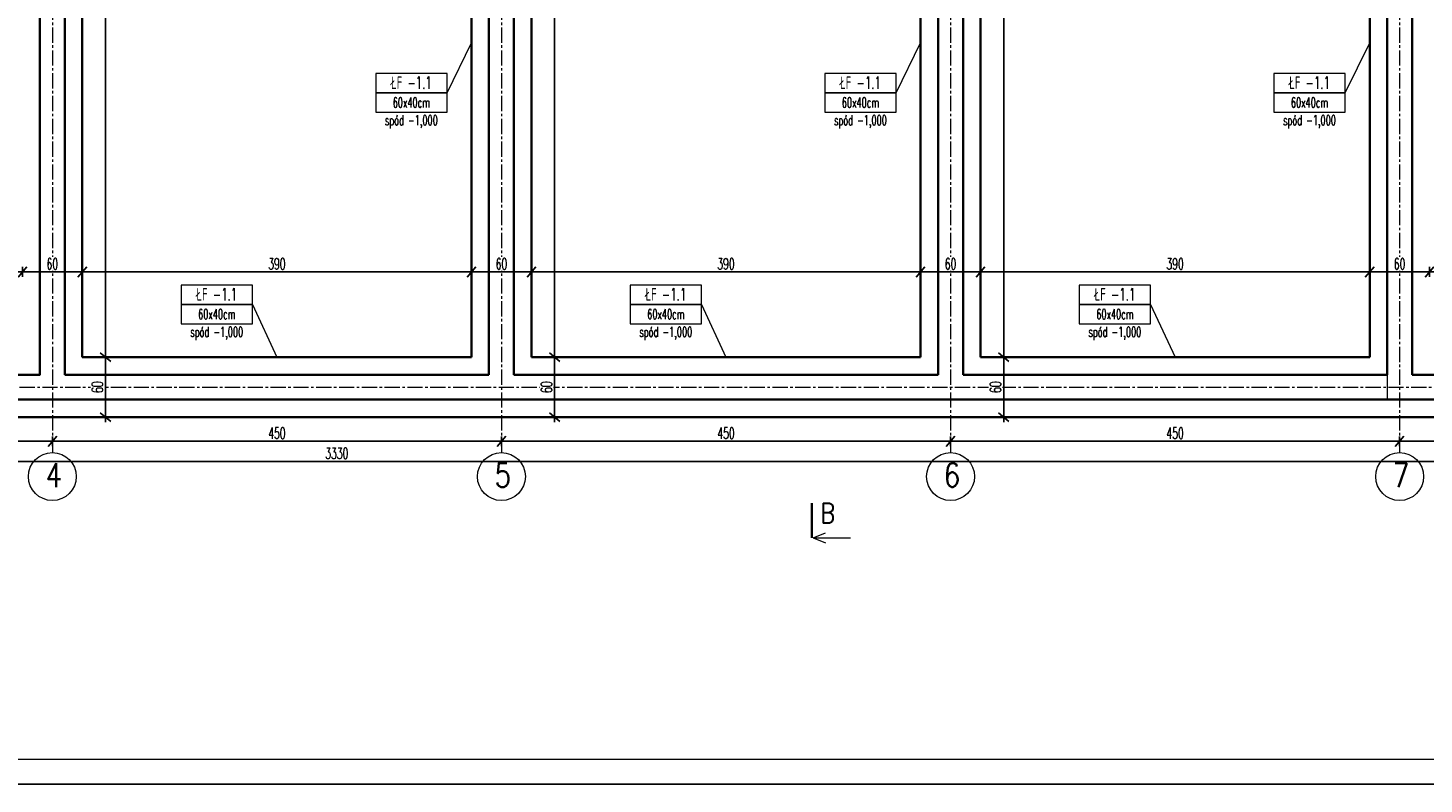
# Model space of a CAD drawing. Header units: centimetres. Extents: x 125945 to 146944, y 20629 to 31773.
# Tile 59 of 80: x 141782 to 143181, y 26219 to 26978. Entities that reach past the tile are written whole.
import ezdxf

# ---------------------------------------------------------------- set-up
doc = ezdxf.new("R2010")
doc.units = ezdxf.units.CM
doc.linetypes.add('CENTER2', pattern=[28.575, 19.05, -3.175, 3.175, -3.175])
for name, color, linetype, lineweight in [('e-cad_cienkie', 88, 'Continuous', 15), ('e-cad_opisy', 7, 'Continuous', 15), ('e-cad_osie', 172, 'CENTER2', 9), ('e-cad_wymiary', 66, 'Continuous', 15), ('K- OPISY', 40, 'Continuous', 15), ('K-FUNDAMENTY', 44, 'Continuous', 35), ('K-ŚCIANY KONSTRUKCYJNE', 16, 'Continuous', 35)]:
    doc.layers.add(name, color=color, linetype=linetype, lineweight=lineweight)
doc.styles.add('e-cad_1', font='simplex.shx', dxfattribs={"width": 0.6})
doc.styles.add('e-cad_2', font='simplex.shx', dxfattribs={"width": 0.8})
doc.styles.add('simpl', font='simplex.shx', dxfattribs={"width": 0.6})
doc.dimstyles.new('e-cad_1_50_[cm]', dxfattribs={"dimscale": 5, "dimtxt": 2.25, "dimasz": 1.75, "dimexe": 1, "dimexo": 0, "dimgap": 0.5, "dimtad": 1, "dimdec": 1, "dimrnd": 0.5, "dimdsep": 46, "dimtxsty": 'simpl', "dimblk": 'OBLIQUE', "dimcen": 0, "dimdle": 1, "dimclrd": 256, "dimclre": 256, "dimclrt": 256, "dimadec": 0, "dimazin": 0, "dimtfac": 1, "dimtdec": 1, "dimtix": 1, "dimtmove": 2, "dimatfit": 3, "dimldrblk": 'OBLIQUE', "dimfxl": 1, "dimfxlon": 1, "dimtfill": 1, "dimarcsym": 0})

# ---------------------------------------------------------------- blocks, each defined once
blk = doc.blocks.new('_Oblique')
at = {"color": 0, "linetype": 'ByBlock', "lineweight": -2}
blk.add_line((0.5, 0.6), (-0.5, -0.6), dxfattribs=at)
blk = doc.blocks.new('*D3555')
at = {"layer": 'Defpoints', "color": 0}
for p in [(141836.9, 26732.9), (141776.9, 26647.4), (141836.9, 26647.4)]:
    blk.add_point(p, dxfattribs=at)
at = {"layer": 'e-cad_wymiary', "lineweight": -2, "ltscale": 2}
for p, q in [((141776.9, 26727.9), (141776.9, 26737.9)), ((141836.9, 26727.9), (141836.9, 26737.9)), ((141771.9, 26732.9), (141841.9, 26732.9))]:
    blk.add_line(p, q, dxfattribs=at)
at = {"layer": 'e-cad_wymiary', "lineweight": -2, "xscale": 8.75, "yscale": 8.75, "zscale": 8.75, "rotation": 180}
blk.add_blockref('_Oblique', (141776.9, 26732.9), dxfattribs=at)
at = {"layer": 'e-cad_wymiary', "lineweight": -2, "xscale": 8.75, "yscale": 8.75, "zscale": 8.75}
blk.add_blockref('_Oblique', (141836.9, 26732.9), dxfattribs=at)
at = {"layer": 'e-cad_wymiary', "ltscale": 2, "insert": (141806.9, 26741), "char_height": 11.25, "attachment_point": 5, "style": 'simpl', "bg_fill": 3, "box_fill_scale": 1.1, "bg_fill_color": 256, "bg_fill_true_color": 13158600, "bg_fill_transparency": 0}
blk.add_mtext('60', dxfattribs=at)
blk = doc.blocks.new('*D3556')
at = {"layer": 'Defpoints', "color": 0}
for p in [(142226.9, 26732.9), (141836.9, 26647.4), (142226.9, 26647.4)]:
    blk.add_point(p, dxfattribs=at)
at = {"layer": 'e-cad_wymiary', "lineweight": -2, "ltscale": 2}
for p, q in [((141836.9, 26727.9), (141836.9, 26737.9)), ((142226.9, 26727.9), (142226.9, 26737.9)), ((141831.9, 26732.9), (142231.9, 26732.9))]:
    blk.add_line(p, q, dxfattribs=at)
at = {"layer": 'e-cad_wymiary', "lineweight": -2, "xscale": 8.75, "yscale": 8.75, "zscale": 8.75, "rotation": 180}
blk.add_blockref('_Oblique', (141836.9, 26732.9), dxfattribs=at)
at = {"layer": 'e-cad_wymiary', "lineweight": -2, "xscale": 8.75, "yscale": 8.75, "zscale": 8.75}
blk.add_blockref('_Oblique', (142226.9, 26732.9), dxfattribs=at)
at = {"layer": 'e-cad_wymiary', "ltscale": 2, "insert": (142031.9, 26741), "char_height": 11.25, "attachment_point": 5, "style": 'simpl', "bg_fill": 3, "box_fill_scale": 1.1, "bg_fill_color": 256, "bg_fill_true_color": 13158600, "bg_fill_transparency": 0}
blk.add_mtext('390', dxfattribs=at)
blk = doc.blocks.new('*D3557')
at = {"layer": 'Defpoints', "color": 0}
for p in [(142286.9, 26732.9), (142226.9, 26647.4), (142286.9, 26647.4)]:
    blk.add_point(p, dxfattribs=at)
at = {"layer": 'e-cad_wymiary', "lineweight": -2, "ltscale": 2}
for p, q in [((142226.9, 26727.9), (142226.9, 26737.9)), ((142286.9, 26727.9), (142286.9, 26737.9)), ((142221.9, 26732.9), (142291.9, 26732.9))]:
    blk.add_line(p, q, dxfattribs=at)
at = {"layer": 'e-cad_wymiary', "lineweight": -2, "xscale": 8.75, "yscale": 8.75, "zscale": 8.75, "rotation": 180}
blk.add_blockref('_Oblique', (142226.9, 26732.9), dxfattribs=at)
at = {"layer": 'e-cad_wymiary', "lineweight": -2, "xscale": 8.75, "yscale": 8.75, "zscale": 8.75}
blk.add_blockref('_Oblique', (142286.9, 26732.9), dxfattribs=at)
at = {"layer": 'e-cad_wymiary', "ltscale": 2, "insert": (142256.9, 26741), "char_height": 11.25, "attachment_point": 5, "style": 'simpl', "bg_fill": 3, "box_fill_scale": 1.1, "bg_fill_color": 256, "bg_fill_true_color": 13158600, "bg_fill_transparency": 0}
blk.add_mtext('60', dxfattribs=at)
blk = doc.blocks.new('*D3558')
at = {"layer": 'Defpoints', "color": 0}
for p in [(142676.9, 26732.9), (142286.9, 26647.4), (142676.9, 26647.4)]:
    blk.add_point(p, dxfattribs=at)
at = {"layer": 'e-cad_wymiary', "lineweight": -2, "ltscale": 2}
for p, q in [((142286.9, 26727.9), (142286.9, 26737.9)), ((142676.9, 26727.9), (142676.9, 26737.9)), ((142281.9, 26732.9), (142681.9, 26732.9))]:
    blk.add_line(p, q, dxfattribs=at)
at = {"layer": 'e-cad_wymiary', "lineweight": -2, "xscale": 8.75, "yscale": 8.75, "zscale": 8.75, "rotation": 180}
blk.add_blockref('_Oblique', (142286.9, 26732.9), dxfattribs=at)
at = {"layer": 'e-cad_wymiary', "lineweight": -2, "xscale": 8.75, "yscale": 8.75, "zscale": 8.75}
blk.add_blockref('_Oblique', (142676.9, 26732.9), dxfattribs=at)
at = {"layer": 'e-cad_wymiary', "ltscale": 2, "insert": (142481.9, 26741), "char_height": 11.25, "attachment_point": 5, "style": 'simpl', "bg_fill": 3, "box_fill_scale": 1.1, "bg_fill_color": 256, "bg_fill_true_color": 13158600, "bg_fill_transparency": 0}
blk.add_mtext('390', dxfattribs=at)
blk = doc.blocks.new('*D3559')
at = {"layer": 'Defpoints', "color": 0}
for p in [(142736.9, 26732.9), (142676.9, 26647.4), (142736.9, 26647.4)]:
    blk.add_point(p, dxfattribs=at)
at = {"layer": 'e-cad_wymiary', "lineweight": -2, "ltscale": 2}
for p, q in [((142676.9, 26727.9), (142676.9, 26737.9)), ((142736.9, 26727.9), (142736.9, 26737.9)), ((142671.9, 26732.9), (142741.9, 26732.9))]:
    blk.add_line(p, q, dxfattribs=at)
at = {"layer": 'e-cad_wymiary', "lineweight": -2, "xscale": 8.75, "yscale": 8.75, "zscale": 8.75, "rotation": 180}
blk.add_blockref('_Oblique', (142676.9, 26732.9), dxfattribs=at)
at = {"layer": 'e-cad_wymiary', "lineweight": -2, "xscale": 8.75, "yscale": 8.75, "zscale": 8.75}
blk.add_blockref('_Oblique', (142736.9, 26732.9), dxfattribs=at)
at = {"layer": 'e-cad_wymiary', "ltscale": 2, "insert": (142706.9, 26741), "char_height": 11.25, "attachment_point": 5, "style": 'simpl', "bg_fill": 3, "box_fill_scale": 1.1, "bg_fill_color": 256, "bg_fill_true_color": 13158600, "bg_fill_transparency": 0}
blk.add_mtext('60', dxfattribs=at)
blk = doc.blocks.new('*D3560')
at = {"layer": 'Defpoints', "color": 0}
for p in [(143126.9, 26732.9), (142736.9, 26647.4), (143126.9, 26647.4)]:
    blk.add_point(p, dxfattribs=at)
at = {"layer": 'e-cad_wymiary', "lineweight": -2, "ltscale": 2}
for p, q in [((142736.9, 26727.9), (142736.9, 26737.9)), ((143126.9, 26727.9), (143126.9, 26737.9)), ((142731.9, 26732.9), (143131.9, 26732.9))]:
    blk.add_line(p, q, dxfattribs=at)
at = {"layer": 'e-cad_wymiary', "lineweight": -2, "xscale": 8.75, "yscale": 8.75, "zscale": 8.75, "rotation": 180}
blk.add_blockref('_Oblique', (142736.9, 26732.9), dxfattribs=at)
at = {"layer": 'e-cad_wymiary', "lineweight": -2, "xscale": 8.75, "yscale": 8.75, "zscale": 8.75}
blk.add_blockref('_Oblique', (143126.9, 26732.9), dxfattribs=at)
at = {"layer": 'e-cad_wymiary', "ltscale": 2, "insert": (142931.9, 26741), "char_height": 11.25, "attachment_point": 5, "style": 'simpl', "bg_fill": 3, "box_fill_scale": 1.1, "bg_fill_color": 256, "bg_fill_true_color": 13158600, "bg_fill_transparency": 0}
blk.add_mtext('390', dxfattribs=at)
blk = doc.blocks.new('*D3561')
at = {"layer": 'Defpoints', "color": 0}
for p in [(143186.9, 26732.9), (143126.9, 26647.4), (143186.9, 26647.4)]:
    blk.add_point(p, dxfattribs=at)
at = {"layer": 'e-cad_wymiary', "lineweight": -2, "ltscale": 2}
for p, q in [((143126.9, 26727.9), (143126.9, 26737.9)), ((143186.9, 26727.9), (143186.9, 26737.9)), ((143121.9, 26732.9), (143191.9, 26732.9))]:
    blk.add_line(p, q, dxfattribs=at)
at = {"layer": 'e-cad_wymiary', "lineweight": -2, "xscale": 8.75, "yscale": 8.75, "zscale": 8.75, "rotation": 180}
blk.add_blockref('_Oblique', (143126.9, 26732.9), dxfattribs=at)
at = {"layer": 'e-cad_wymiary', "lineweight": -2, "xscale": 8.75, "yscale": 8.75, "zscale": 8.75}
blk.add_blockref('_Oblique', (143186.9, 26732.9), dxfattribs=at)
at = {"layer": 'e-cad_wymiary', "ltscale": 2, "insert": (143156.9, 26741), "char_height": 11.25, "attachment_point": 5, "style": 'simpl', "bg_fill": 3, "box_fill_scale": 1.1, "bg_fill_color": 256, "bg_fill_true_color": 13158600, "bg_fill_transparency": 0}
blk.add_mtext('60', dxfattribs=at)
blk = doc.blocks.new('*D3670')
at = {"layer": 'Defpoints', "color": 0}
for p in [(142760.2, 26647.4), (142760.2, 26647.4), (142760.2, 26587.4)]:
    blk.add_point(p, dxfattribs=at)
at = {"layer": 'e-cad_wymiary', "lineweight": -2, "ltscale": 2}
for p, q in [((142760.2, 26582.4), (142760.2, 26652.4)), ((142760.2, 26647.4), (142755.2, 26647.4)), ((142760.2, 26587.4), (142755.2, 26587.4))]:
    blk.add_line(p, q, dxfattribs=at)
at = {"layer": 'e-cad_wymiary', "lineweight": -2, "xscale": 8.75, "yscale": 8.75, "zscale": 8.75}
for p, rotation in [((142760.2, 26647.4), 90), ((142760.2, 26587.4), 270)]:
    blk.add_blockref('_Oblique', p, dxfattribs=dict(at, rotation=rotation))
at = {"layer": 'e-cad_wymiary', "ltscale": 2, "insert": (142752, 26617.4), "char_height": 11.25, "attachment_point": 5, "rotation": 90, "style": 'simpl', "bg_fill": 3, "box_fill_scale": 1.1, "bg_fill_color": 256, "bg_fill_true_color": 13158600, "bg_fill_transparency": 0}
blk.add_mtext('60', dxfattribs=at)
blk = doc.blocks.new('*D3671')
at = {"layer": 'Defpoints', "color": 0}
for p in [(142736.9, 27397.4), (142760.2, 27397.4), (142760.2, 26647.4)]:
    blk.add_point(p, dxfattribs=at)
at = {"layer": 'e-cad_wymiary', "lineweight": -2, "ltscale": 2}
for p, q in [((142755.2, 27397.4), (142765.2, 27397.4)), ((142760.2, 26642.4), (142760.2, 27402.4)), ((142760.2, 26647.4), (142755.2, 26647.4))]:
    blk.add_line(p, q, dxfattribs=at)
at = {"layer": 'e-cad_wymiary', "lineweight": -2, "xscale": 8.75, "yscale": 8.75, "zscale": 8.75}
for p, rotation in [((142760.2, 27397.4), 90), ((142760.2, 26647.4), 270)]:
    blk.add_blockref('_Oblique', p, dxfattribs=dict(at, rotation=rotation))
at = {"layer": 'e-cad_wymiary', "ltscale": 2, "insert": (142752, 27022.4), "char_height": 11.25, "attachment_point": 5, "rotation": 90, "style": 'simpl', "bg_fill": 3, "box_fill_scale": 1.1, "bg_fill_color": 256, "bg_fill_true_color": 13158600, "bg_fill_transparency": 0}
blk.add_mtext('750', dxfattribs=at)
blk = doc.blocks.new('*D3673')
at = {"layer": 'Defpoints', "color": 0}
for p in [(142310.2, 26647.4), (142310.2, 26647.4), (142310.2, 26587.4)]:
    blk.add_point(p, dxfattribs=at)
at = {"layer": 'e-cad_wymiary', "lineweight": -2, "ltscale": 2}
for p, q in [((142310.2, 26582.4), (142310.2, 26652.4)), ((142310.2, 26647.4), (142305.2, 26647.4)), ((142310.2, 26587.4), (142305.2, 26587.4))]:
    blk.add_line(p, q, dxfattribs=at)
at = {"layer": 'e-cad_wymiary', "lineweight": -2, "xscale": 8.75, "yscale": 8.75, "zscale": 8.75}
for p, rotation in [((142310.2, 26647.4), 90), ((142310.2, 26587.4), 270)]:
    blk.add_blockref('_Oblique', p, dxfattribs=dict(at, rotation=rotation))
at = {"layer": 'e-cad_wymiary', "ltscale": 2, "insert": (142302, 26617.4), "char_height": 11.25, "attachment_point": 5, "rotation": 90, "style": 'simpl', "bg_fill": 3, "box_fill_scale": 1.1, "bg_fill_color": 256, "bg_fill_true_color": 13158600, "bg_fill_transparency": 0}
blk.add_mtext('60', dxfattribs=at)
blk = doc.blocks.new('*D3674')
at = {"layer": 'Defpoints', "color": 0}
for p in [(142286.9, 27397.4), (142310.2, 27397.4), (142310.2, 26647.4)]:
    blk.add_point(p, dxfattribs=at)
at = {"layer": 'e-cad_wymiary', "lineweight": -2, "ltscale": 2}
for p, q in [((142305.2, 27397.4), (142315.2, 27397.4)), ((142310.2, 26642.4), (142310.2, 27402.4)), ((142310.2, 26647.4), (142305.2, 26647.4))]:
    blk.add_line(p, q, dxfattribs=at)
at = {"layer": 'e-cad_wymiary', "lineweight": -2, "xscale": 8.75, "yscale": 8.75, "zscale": 8.75}
for p, rotation in [((142310.2, 27397.4), 90), ((142310.2, 26647.4), 270)]:
    blk.add_blockref('_Oblique', p, dxfattribs=dict(at, rotation=rotation))
at = {"layer": 'e-cad_wymiary', "ltscale": 2, "insert": (142302, 27022.4), "char_height": 11.25, "attachment_point": 5, "rotation": 90, "style": 'simpl', "bg_fill": 3, "box_fill_scale": 1.1, "bg_fill_color": 256, "bg_fill_true_color": 13158600, "bg_fill_transparency": 0}
blk.add_mtext('750', dxfattribs=at)
blk = doc.blocks.new('*D3676')
at = {"layer": 'Defpoints', "color": 0}
for p in [(141860.2, 26647.4), (141860.2, 26647.4), (141860.2, 26587.4)]:
    blk.add_point(p, dxfattribs=at)
at = {"layer": 'e-cad_wymiary', "lineweight": -2, "ltscale": 2}
for p, q in [((141860.2, 26582.4), (141860.2, 26652.4)), ((141860.2, 26647.4), (141855.2, 26647.4)), ((141860.2, 26587.4), (141855.2, 26587.4))]:
    blk.add_line(p, q, dxfattribs=at)
at = {"layer": 'e-cad_wymiary', "lineweight": -2, "xscale": 8.75, "yscale": 8.75, "zscale": 8.75}
for p, rotation in [((141860.2, 26647.4), 90), ((141860.2, 26587.4), 270)]:
    blk.add_blockref('_Oblique', p, dxfattribs=dict(at, rotation=rotation))
at = {"layer": 'e-cad_wymiary', "ltscale": 2, "insert": (141852, 26617.4), "char_height": 11.25, "attachment_point": 5, "rotation": 90, "style": 'simpl', "bg_fill": 3, "box_fill_scale": 1.1, "bg_fill_color": 256, "bg_fill_true_color": 13158600, "bg_fill_transparency": 0}
blk.add_mtext('60', dxfattribs=at)
blk = doc.blocks.new('*D3677')
at = {"layer": 'Defpoints', "color": 0}
for p in [(141836.9, 27397.4), (141860.2, 27397.4), (141860.2, 26647.4)]:
    blk.add_point(p, dxfattribs=at)
at = {"layer": 'e-cad_wymiary', "lineweight": -2, "ltscale": 2}
for p, q in [((141855.2, 27397.4), (141865.2, 27397.4)), ((141860.2, 26642.4), (141860.2, 27402.4)), ((141860.2, 26647.4), (141855.2, 26647.4))]:
    blk.add_line(p, q, dxfattribs=at)
at = {"layer": 'e-cad_wymiary', "lineweight": -2, "xscale": 8.75, "yscale": 8.75, "zscale": 8.75}
for p, rotation in [((141860.2, 27397.4), 90), ((141860.2, 26647.4), 270)]:
    blk.add_blockref('_Oblique', p, dxfattribs=dict(at, rotation=rotation))
at = {"layer": 'e-cad_wymiary', "ltscale": 2, "insert": (141852, 27022.4), "char_height": 11.25, "attachment_point": 5, "rotation": 90, "style": 'simpl', "bg_fill": 3, "box_fill_scale": 1.1, "bg_fill_color": 256, "bg_fill_true_color": 13158600, "bg_fill_transparency": 0}
blk.add_mtext('750', dxfattribs=at)
blk = doc.blocks.new('*D3830')
at = {"layer": 'Defpoints', "color": 0}
for p in [(141356.9, 26587.4), (141806.9, 26587.4), (141806.9, 26563.1)]:
    blk.add_point(p, dxfattribs=at)
at = {"layer": 'e-cad_wymiary', "lineweight": -2, "ltscale": 2}
for p, q in [((141356.9, 26568.1), (141356.9, 26558.1)), ((141806.9, 26568.1), (141806.9, 26558.1)), ((141351.9, 26563.1), (141811.9, 26563.1))]:
    blk.add_line(p, q, dxfattribs=at)
at = {"layer": 'e-cad_wymiary', "lineweight": -2, "xscale": 8.75, "yscale": 8.75, "zscale": 8.75, "rotation": 180}
blk.add_blockref('_Oblique', (141356.9, 26563.1), dxfattribs=at)
at = {"layer": 'e-cad_wymiary', "lineweight": -2, "xscale": 8.75, "yscale": 8.75, "zscale": 8.75}
blk.add_blockref('_Oblique', (141806.9, 26563.1), dxfattribs=at)
at = {"layer": 'e-cad_wymiary', "ltscale": 2, "insert": (141581.9, 26571.2), "char_height": 11.25, "attachment_point": 5, "style": 'simpl', "bg_fill": 3, "box_fill_scale": 1.1, "bg_fill_color": 256, "bg_fill_true_color": 13158600, "bg_fill_transparency": 0}
blk.add_mtext('450', dxfattribs=at)
blk = doc.blocks.new('*D3831')
at = {"layer": 'Defpoints', "color": 0}
for p in [(141806.9, 26587.4), (142256.9, 26587.4), (142256.9, 26563.1)]:
    blk.add_point(p, dxfattribs=at)
at = {"layer": 'e-cad_wymiary', "lineweight": -2, "ltscale": 2}
for p, q in [((141806.9, 26568.1), (141806.9, 26558.1)), ((142256.9, 26568.1), (142256.9, 26558.1)), ((141801.9, 26563.1), (142261.9, 26563.1))]:
    blk.add_line(p, q, dxfattribs=at)
at = {"layer": 'e-cad_wymiary', "lineweight": -2, "xscale": 8.75, "yscale": 8.75, "zscale": 8.75, "rotation": 180}
blk.add_blockref('_Oblique', (141806.9, 26563.1), dxfattribs=at)
at = {"layer": 'e-cad_wymiary', "lineweight": -2, "xscale": 8.75, "yscale": 8.75, "zscale": 8.75}
blk.add_blockref('_Oblique', (142256.9, 26563.1), dxfattribs=at)
at = {"layer": 'e-cad_wymiary', "ltscale": 2, "insert": (142031.9, 26571.2), "char_height": 11.25, "attachment_point": 5, "style": 'simpl', "bg_fill": 3, "box_fill_scale": 1.1, "bg_fill_color": 256, "bg_fill_true_color": 13158600, "bg_fill_transparency": 0}
blk.add_mtext('450', dxfattribs=at)
blk = doc.blocks.new('*D3832')
at = {"layer": 'Defpoints', "color": 0}
for p in [(142256.9, 26587.4), (142706.9, 26587.4), (142706.9, 26563.1)]:
    blk.add_point(p, dxfattribs=at)
at = {"layer": 'e-cad_wymiary', "lineweight": -2, "ltscale": 2}
for p, q in [((142256.9, 26568.1), (142256.9, 26558.1)), ((142706.9, 26568.1), (142706.9, 26558.1)), ((142251.9, 26563.1), (142711.9, 26563.1))]:
    blk.add_line(p, q, dxfattribs=at)
at = {"layer": 'e-cad_wymiary', "lineweight": -2, "xscale": 8.75, "yscale": 8.75, "zscale": 8.75, "rotation": 180}
blk.add_blockref('_Oblique', (142256.9, 26563.1), dxfattribs=at)
at = {"layer": 'e-cad_wymiary', "lineweight": -2, "xscale": 8.75, "yscale": 8.75, "zscale": 8.75}
blk.add_blockref('_Oblique', (142706.9, 26563.1), dxfattribs=at)
at = {"layer": 'e-cad_wymiary', "ltscale": 2, "insert": (142481.9, 26571.2), "char_height": 11.25, "attachment_point": 5, "style": 'simpl', "bg_fill": 3, "box_fill_scale": 1.1, "bg_fill_color": 256, "bg_fill_true_color": 13158600, "bg_fill_transparency": 0}
blk.add_mtext('450', dxfattribs=at)
blk = doc.blocks.new('*D3833')
at = {"layer": 'Defpoints', "color": 0}
for p in [(142706.9, 26587.4), (143156.9, 26587.4), (143156.9, 26563.1)]:
    blk.add_point(p, dxfattribs=at)
at = {"layer": 'e-cad_wymiary', "lineweight": -2, "ltscale": 2}
for p, q in [((142706.9, 26568.1), (142706.9, 26558.1)), ((143156.9, 26568.1), (143156.9, 26558.1)), ((142701.9, 26563.1), (143161.9, 26563.1))]:
    blk.add_line(p, q, dxfattribs=at)
at = {"layer": 'e-cad_wymiary', "lineweight": -2, "xscale": 8.75, "yscale": 8.75, "zscale": 8.75, "rotation": 180}
blk.add_blockref('_Oblique', (142706.9, 26563.1), dxfattribs=at)
at = {"layer": 'e-cad_wymiary', "lineweight": -2, "xscale": 8.75, "yscale": 8.75, "zscale": 8.75}
blk.add_blockref('_Oblique', (143156.9, 26563.1), dxfattribs=at)
at = {"layer": 'e-cad_wymiary', "ltscale": 2, "insert": (142931.9, 26571.2), "char_height": 11.25, "attachment_point": 5, "style": 'simpl', "bg_fill": 3, "box_fill_scale": 1.1, "bg_fill_color": 256, "bg_fill_true_color": 13158600, "bg_fill_transparency": 0}
blk.add_mtext('450', dxfattribs=at)
blk = doc.blocks.new('*D3834')
at = {"layer": 'Defpoints', "color": 0}
for p in [(143156.9, 26587.4), (143726.9, 26587.4), (143726.9, 26563.1)]:
    blk.add_point(p, dxfattribs=at)
at = {"layer": 'e-cad_wymiary', "lineweight": -2, "ltscale": 2}
for p, q in [((143156.9, 26568.1), (143156.9, 26558.1)), ((143726.9, 26568.1), (143726.9, 26558.1)), ((143151.9, 26563.1), (143731.9, 26563.1))]:
    blk.add_line(p, q, dxfattribs=at)
at = {"layer": 'e-cad_wymiary', "lineweight": -2, "xscale": 8.75, "yscale": 8.75, "zscale": 8.75, "rotation": 180}
blk.add_blockref('_Oblique', (143156.9, 26563.1), dxfattribs=at)
at = {"layer": 'e-cad_wymiary', "lineweight": -2, "xscale": 8.75, "yscale": 8.75, "zscale": 8.75}
blk.add_blockref('_Oblique', (143726.9, 26563.1), dxfattribs=at)
at = {"layer": 'e-cad_wymiary', "ltscale": 2, "insert": (143441.9, 26571.2), "char_height": 11.25, "attachment_point": 5, "style": 'simpl', "bg_fill": 3, "box_fill_scale": 1.1, "bg_fill_color": 256, "bg_fill_true_color": 13158600, "bg_fill_transparency": 0}
blk.add_mtext('570', dxfattribs=at)
blk = doc.blocks.new('*D3836')
at = {"layer": 'Defpoints', "color": 0}
for p in [(140426.9, 26587.4), (143756.9, 26587.4), (140426.9, 26543)]:
    blk.add_point(p, dxfattribs=at)
at = {"layer": 'e-cad_wymiary', "lineweight": -2, "ltscale": 2}
for p, q in [((143761.9, 26543), (140421.9, 26543)), ((140426.9, 26548), (140426.9, 26538)), ((143756.9, 26548), (143756.9, 26538))]:
    blk.add_line(p, q, dxfattribs=at)
at = {"layer": 'e-cad_wymiary', "lineweight": -2, "xscale": 8.75, "yscale": 8.75, "zscale": 8.75, "rotation": 180}
blk.add_blockref('_Oblique', (140426.9, 26543), dxfattribs=at)
at = {"layer": 'e-cad_wymiary', "lineweight": -2, "xscale": 8.75, "yscale": 8.75, "zscale": 8.75}
blk.add_blockref('_Oblique', (143756.9, 26543), dxfattribs=at)
at = {"layer": 'e-cad_wymiary', "ltscale": 2, "insert": (142091.9, 26551.1), "char_height": 11.25, "attachment_point": 5, "style": 'simpl', "bg_fill": 3, "box_fill_scale": 1.1, "bg_fill_color": 256, "bg_fill_true_color": 13158600, "bg_fill_transparency": 0}
blk.add_mtext('3330', dxfattribs=at)
blk = doc.blocks.new('e-cad_przekroj_1_2_P')
at = {"const_width": 0.5}
blk.add_lwpolyline([(0, 0), (0, -7)], dxfattribs=at)
for points in [[(0.25, -7), (2.75, -6)], [(0.25, -7), (7.75, -7)], [(0.25, -7), (2.75, -8)]]:
    blk.add_lwpolyline(points)
at = {"style": 'e-cad_1', "width": 0.8}
blk.add_attdef('SYMBOL', (1.75, -4), '', height=4, dxfattribs=at)

msp = doc.modelspace()

# ---------------------------------------------------------------- linework, layer by layer
at = {"layer": 'Defpoints'}
msp.add_lwpolyline([(140133.77, 26219.46), (144533.77, 26219.46), (144533.77, 27704.46), (140133.77, 27704.46)], close=True, dxfattribs=at)
at = {"layer": 'e-cad_cienkie'}
msp.add_lwpolyline([(140283.77, 26244.46), (144508.77, 26244.46), (144508.77, 27679.46), (140283.77, 27679.46)], close=True, dxfattribs=at)
at = {"layer": 'e-cad_opisy'}
for centre in [(141806.9, 26527.76), (142256.9, 26527.76), (142706.9, 26527.76), (143156.9, 26527.76)]:
    msp.add_circle(centre, 24, dxfattribs=at)
at = {"layer": 'e-cad_osie', "ltscale": 0.8}
for p, q in [((141806.9, 27503.67), (141806.9, 26551.76)), ((142256.9, 27503.67), (142256.9, 26551.76)), ((142706.9, 27503.67), (142706.9, 26551.76)), ((143156.9, 27503.67), (143156.9, 26551.76)), ((140379.62, 26617.41), (143800.44, 26617.41))]:
    msp.add_line(p, q, dxfattribs=at)
at = {"layer": 'K- OPISY', "color": 32, "ltscale": 2}
for p, q in [((142202.34, 26912.48), (142226.9, 26962.72)), ((142652.34, 26912.48), (142676.9, 26962.72)), ((143102.34, 26912.48), (143126.9, 26962.72)), ((142007.34, 26700.3), (142031.9, 26647.41)), ((142457.34, 26700.3), (142481.9, 26647.41)), ((142907.34, 26700.3), (142931.9, 26647.41))]:
    msp.add_line(p, q, dxfattribs=at)
at = {"layer": 'K- OPISY', "color": 32}
for points in [[(142202.34, 26931.93), (142130.87, 26931.93), (142130.87, 26912.48), (142202.34, 26912.48)], [(142652.34, 26931.93), (142580.87, 26931.93), (142580.87, 26912.48), (142652.34, 26912.48)], [(143102.34, 26931.93), (143030.87, 26931.93), (143030.87, 26912.48), (143102.34, 26912.48)], [(142202.34, 26912.48), (142130.87, 26912.48), (142130.87, 26893.03), (142202.34, 26893.03)], [(142652.34, 26912.48), (142580.87, 26912.48), (142580.87, 26893.03), (142652.34, 26893.03)], [(143102.34, 26912.48), (143030.87, 26912.48), (143030.87, 26893.03), (143102.34, 26893.03)], [(142007.34, 26719.75), (141935.87, 26719.75), (141935.87, 26700.3), (142007.34, 26700.3)], [(142457.34, 26719.75), (142385.87, 26719.75), (142385.87, 26700.3), (142457.34, 26700.3)], [(142907.34, 26719.75), (142835.87, 26719.75), (142835.87, 26700.3), (142907.34, 26700.3)], [(142007.34, 26700.3), (141935.87, 26700.3), (141935.87, 26680.86), (142007.34, 26680.86)], [(142457.34, 26700.3), (142385.87, 26700.3), (142385.87, 26680.86), (142457.34, 26680.86)], [(142907.34, 26700.3), (142835.87, 26700.3), (142835.87, 26680.86), (142907.34, 26680.86)]]:
    msp.add_lwpolyline(points, close=True, dxfattribs=at)
at = {"layer": 'K- OPISY', "color": 2}
msp.add_lwpolyline([(143144.4, 26629.92), (143144.4, 26604.92)], dxfattribs=at)
at = {"layer": 'K-FUNDAMENTY', "ltscale": 0.8}
for p, q in [((141836.9, 27397.41), (141836.9, 26647.41)), ((142226.9, 27397.41), (142226.9, 26647.41)), ((142286.9, 27397.41), (142286.9, 26647.41)), ((142676.9, 27397.41), (142676.9, 26647.41)), ((142736.9, 27397.41), (142736.9, 26647.41)), ((143126.9, 27397.41), (143126.9, 26647.41)), ((141836.9, 26647.41), (142226.9, 26647.41)), ((142286.9, 26647.41), (142676.9, 26647.41)), ((142736.9, 26647.41), (143126.9, 26647.41)), ((140426.9, 26587.41), (143756.9, 26587.41))]:
    msp.add_line(p, q, dxfattribs=at)
at = {"layer": 'K-ŚCIANY KONSTRUKCYJNE', "ltscale": 0.8}
for p, q in [((141819.4, 27414.92), (141819.4, 26629.92)), ((142244.4, 26629.92), (142244.4, 27414.92)), ((142269.4, 27414.92), (142269.4, 26629.92)), ((142694.4, 26629.92), (142694.4, 27414.92)), ((142719.4, 27414.92), (142719.4, 26629.92)), ((143144.4, 26629.92), (143144.4, 27414.92)), ((143169.4, 27414.92), (143169.4, 26629.92)), ((141819.4, 26629.92), (142244.4, 26629.92)), ((142269.4, 26629.92), (142694.4, 26629.92)), ((142719.4, 26629.92), (143111.9, 26629.92)), ((143111.9, 26629.92), (143144.4, 26629.92)), ((143714.4, 26629.92), (143169.4, 26629.92)), ((143111.9, 26604.92), (140444.4, 26604.92)), ((143169.4, 26604.92), (143111.9, 26604.92)), ((143714.4, 26604.92), (143169.4, 26604.92))]:
    msp.add_line(p, q, dxfattribs=at)
msp.add_lwpolyline([(141761.9, 27414.92), (141369.4, 27414.92), (141369.4, 26629.92), (141794.4, 26629.92), (141794.4, 27414.92), (141761.9, 27414.92), (141761.9, 27414.92)], close=True, dxfattribs=at)

# ---------------------------------------------------------------- block references
at = {"layer": 'e-cad_opisy', "ltscale": 2, "xscale": 5, "yscale": 5, "zscale": 5}
msp.add_blockref('e-cad_przekroj_1_2_P', (142567.88, 26501.2), dxfattribs=at).add_auto_attribs({'SYMBOL': 'B'})

# ---------------------------------------------------------------- texts
at = {"layer": 'e-cad_opisy', "ltscale": 2, "style": 'e-cad_2', "width": 0.8}
for s, p in [('4', (141800.11, 26517.26)), ('5', (142250.11, 26517.26)), ('6', (142700.11, 26517.26)), ('7', (143150.11, 26517.26))]:
    msp.add_text(s, height=24, dxfattribs=at).set_placement(p)
at = {"layer": 'K- OPISY', "color": 32, "width": 71.4626, "attachment_point": 5, "style": 'e-cad_1'}
for s, insert, char_height in [('ŁF -1.1', (142166.61, 26922.6), 12.5), ('ŁF -1.1', (142616.61, 26922.6), 12.5), ('ŁF -1.1', (143066.61, 26922.6), 12.5), ('60x40cm', (142166.61, 26902.78), 10), ('60x40cm', (142616.61, 26902.78), 10), ('60x40cm', (143066.61, 26902.78), 10), ('spód -1,000', (142166.61, 26883.37), 10), ('spód -1,000', (142616.61, 26883.37), 10), ('spód -1,000', (143066.61, 26883.37), 10), ('ŁF -1.1', (141971.61, 26710.42), 12.5), ('ŁF -1.1', (142421.61, 26710.42), 12.5), ('ŁF -1.1', (142871.61, 26710.42), 12.5), ('60x40cm', (141971.61, 26690.6), 10), ('60x40cm', (142421.61, 26690.6), 10), ('60x40cm', (142871.61, 26690.6), 10), ('spód -1,000', (141971.61, 26671.19), 10), ('spód -1,000', (142421.61, 26671.19), 10), ('spód -1,000', (142871.61, 26671.19), 10)]:
    msp.add_mtext(s, dxfattribs=dict(at, insert=insert, char_height=char_height))

# ---------------------------------------------------------------- next in the draw order: dimensions: what is measured, and where the dimension line sits
at = {"layer": 'e-cad_wymiary', "ltscale": 2}
for base, p1, p2, picture, middle in [((141836.9, 26732.92), (141776.9, 26647.41), (141836.9, 26647.41), '*D3555', (141806.9, 26741.04)), ((141806.9, 26563.1), (141356.9, 26587.41), (141806.9, 26587.41), '*D3830', (141581.9, 26571.22))]:
    dim = msp.add_linear_dim(base=base, p1=p1, p2=p2, dimstyle='e-cad_1_50_[cm]', dxfattribs=at)
    dim.commit()
    dim.dimension.update_dxf_attribs({"geometry": picture, "text_midpoint": middle})

# ---------------------------------------------------------------- next in the draw order: dimensions: what is measured, and where the dimension line sits
dim = msp.add_linear_dim(base=(142226.9, 26732.92), p1=(141836.9, 26647.41), p2=(142226.9, 26647.41), dimstyle='e-cad_1_50_[cm]', dxfattribs=at)
dim.commit()
dim.dimension.update_dxf_attribs({"geometry": '*D3556', "text_midpoint": (142031.9, 26741.04)})

# ---------------------------------------------------------------- next in the draw order: dimensions: what is measured, and where the dimension line sits
dim = msp.add_linear_dim(base=(142286.9, 26732.92), p1=(142226.9, 26647.41), p2=(142286.9, 26647.41), dimstyle='e-cad_1_50_[cm]', dxfattribs=at)
dim.commit()
dim.dimension.update_dxf_attribs({"geometry": '*D3557', "text_midpoint": (142256.9, 26741.04)})
dim = msp.add_linear_dim(base=(141860.17, 26647.41), p1=(141860.17, 26587.41), p2=(141860.17, 26647.41), angle=90, dimstyle='e-cad_1_50_[cm]', dxfattribs=at)
dim.commit()
dim.dimension.update_dxf_attribs({"geometry": '*D3676', "text_midpoint": (141852.04, 26617.41)})

# ---------------------------------------------------------------- next in the draw order: dimensions: what is measured, and where the dimension line sits
dim = msp.add_linear_dim(base=(141860.17, 27397.41), p1=(141860.17, 26647.41), p2=(141836.9, 27397.41), angle=90, dimstyle='e-cad_1_50_[cm]', dxfattribs=at)
dim.commit()
dim.dimension.update_dxf_attribs({"geometry": '*D3677', "text_midpoint": (141852.04, 27022.41)})
for base, p1, p2, picture, middle in [((142676.9, 26732.92), (142286.9, 26647.41), (142676.9, 26647.41), '*D3558', (142481.9, 26741.04)), ((142256.9, 26563.1), (141806.9, 26587.41), (142256.9, 26587.41), '*D3831', (142031.9, 26571.22))]:
    dim = msp.add_linear_dim(base=base, p1=p1, p2=p2, dimstyle='e-cad_1_50_[cm]', dxfattribs=at)
    dim.commit()
    dim.dimension.update_dxf_attribs({"geometry": picture, "text_midpoint": middle})

# ---------------------------------------------------------------- next in the draw order: dimensions: what is measured, and where the dimension line sits
dim = msp.add_linear_dim(base=(142736.9, 26732.92), p1=(142676.9, 26647.41), p2=(142736.9, 26647.41), dimstyle='e-cad_1_50_[cm]', dxfattribs=at)
dim.commit()
dim.dimension.update_dxf_attribs({"geometry": '*D3559', "text_midpoint": (142706.9, 26741.04)})
dim = msp.add_linear_dim(base=(142310.17, 26647.41), p1=(142310.17, 26587.41), p2=(142310.17, 26647.41), angle=90, dimstyle='e-cad_1_50_[cm]', dxfattribs=at)
dim.commit()
dim.dimension.update_dxf_attribs({"geometry": '*D3673', "text_midpoint": (142302.04, 26617.41)})

# ---------------------------------------------------------------- next in the draw order: dimensions: what is measured, and where the dimension line sits
dim = msp.add_linear_dim(base=(142310.17, 27397.41), p1=(142310.17, 26647.41), p2=(142286.9, 27397.41), angle=90, dimstyle='e-cad_1_50_[cm]', dxfattribs=at)
dim.commit()
dim.dimension.update_dxf_attribs({"geometry": '*D3674', "text_midpoint": (142302.04, 27022.41)})
for base, p1, p2, picture, middle in [((143126.9, 26732.92), (142736.9, 26647.41), (143126.9, 26647.41), '*D3560', (142931.9, 26741.04)), ((142706.9, 26563.1), (142256.9, 26587.41), (142706.9, 26587.41), '*D3832', (142481.9, 26571.22))]:
    dim = msp.add_linear_dim(base=base, p1=p1, p2=p2, dimstyle='e-cad_1_50_[cm]', dxfattribs=at)
    dim.commit()
    dim.dimension.update_dxf_attribs({"geometry": picture, "text_midpoint": middle})

# ---------------------------------------------------------------- next in the draw order: dimensions: what is measured, and where the dimension line sits
dim = msp.add_linear_dim(base=(143186.9, 26732.92), p1=(143126.9, 26647.41), p2=(143186.9, 26647.41), dimstyle='e-cad_1_50_[cm]', dxfattribs=at)
dim.commit()
dim.dimension.update_dxf_attribs({"geometry": '*D3561', "text_midpoint": (143156.9, 26741.04)})
dim = msp.add_linear_dim(base=(142760.17, 26647.41), p1=(142760.17, 26587.41), p2=(142760.17, 26647.41), angle=90, dimstyle='e-cad_1_50_[cm]', dxfattribs=at)
dim.commit()
dim.dimension.update_dxf_attribs({"geometry": '*D3670', "text_midpoint": (142752.04, 26617.41)})

# ---------------------------------------------------------------- next in the draw order: dimensions: what is measured, and where the dimension line sits
dim = msp.add_linear_dim(base=(142760.17, 27397.41), p1=(142760.17, 26647.41), p2=(142736.9, 27397.41), angle=90, dimstyle='e-cad_1_50_[cm]', dxfattribs=at)
dim.commit()
dim.dimension.update_dxf_attribs({"geometry": '*D3671', "text_midpoint": (142752.04, 27022.41)})
dim = msp.add_linear_dim(base=(143156.9, 26563.1), p1=(142706.9, 26587.41), p2=(143156.9, 26587.41), dimstyle='e-cad_1_50_[cm]', dxfattribs=at)
dim.commit()
dim.dimension.update_dxf_attribs({"geometry": '*D3833', "text_midpoint": (142931.9, 26571.22)})

# ---------------------------------------------------------------- next in the draw order: dimensions: what is measured, and where the dimension line sits
dim = msp.add_linear_dim(base=(143726.9, 26563.1), p1=(143156.9, 26587.41), p2=(143726.9, 26587.41), dimstyle='e-cad_1_50_[cm]', dxfattribs=at)
dim.commit()
dim.dimension.update_dxf_attribs({"geometry": '*D3834', "text_midpoint": (143441.9, 26571.22)})

# ---------------------------------------------------------------- next in the draw order: dimensions: what is measured, and where the dimension line sits
dim = msp.add_linear_dim(base=(140426.9, 26542.96), p1=(143756.9, 26587.41), p2=(140426.9, 26587.41), dimstyle='e-cad_1_50_[cm]', dxfattribs=at)
dim.commit()
dim.dimension.update_dxf_attribs({"geometry": '*D3836', "text_midpoint": (142091.9, 26551.09)})

doc.saveas('drawing.dxf')
